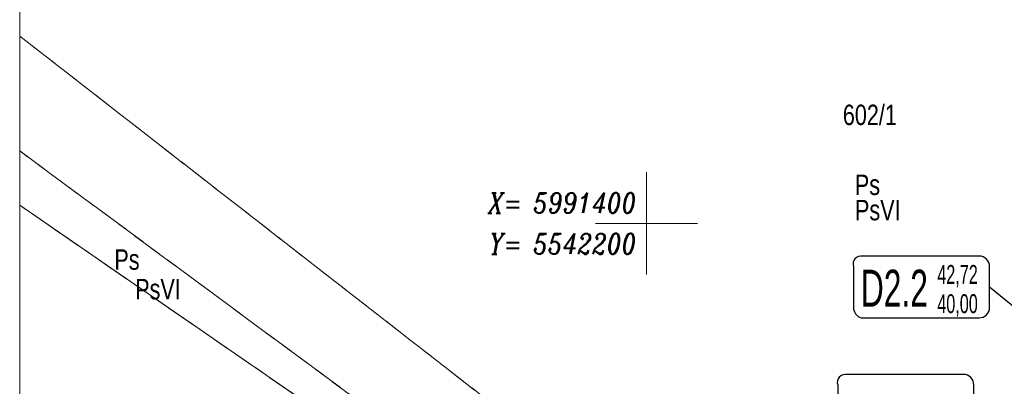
# Model space of a CAD drawing. Header units: metres. Extents: x 5542169 to 5542475, y 5991277 to 5991454.
# Tile 6 of 14: x 5542169 to 5542218, y 5991392 to 5991410. Entities that reach past the tile are written whole.
import ezdxf
from ezdxf.enums import TextEntityAlignment as Align
from ezdxf.lldxf.tags import DXFTag

# ---------------------------------------------------------------- set-up
doc = ezdxf.new("R2010")
doc.units = ezdxf.units.M
doc.header["$MEASUREMENT"] = 0
doc.linetypes.add('217-500', pattern=[2, -0.5, 1.5])
doc.layers.get('0').update_dxf_attribs({"lineweight": 18})
for name, color, linetype, lineweight in [('209-oznaczenie konturu klasyfikacyjnego', 3, 'Continuous', 18), ('210-oznaczenie konturu użytku gruntowego', 3, 'Continuous', 18), ('211-numer działki ewidencyjnej', 7, 'Continuous', 18), ('217-kontur klasyfikacyjny', 3, '217-500', 18), ('218-kontur użytku gruntowego', 3, '217-500', 18), ('219-działka ewidencyjna', 7, 'Continuous', 18), ('arkusz mapy', 7, 'Continuous', 18), ('opis krzyży', 7, 'Continuous', 18), ('Ramka', 7, 'Continuous', 18)]:
    doc.layers.add(name, color=color, linetype=linetype, lineweight=lineweight)
doc.layers.add('IS_Węzeł_sieci_kanalizacyjnej_-_opisy', color=7, linetype='Continuous')
doc.styles.get("Standard").update_dxf_attribs({"font": 'Working1250.shx', "width": 0.75})
doc.styles.add('Style-ITALIC_1250', font='ITALIC_1250.shx')
tags = doc.linetypes.add('SOLID', pattern=[10, 10, 0]).pattern_tags.tags
tags[6:7] = [DXFTag(74, 4), DXFTag(75, 0), DXFTag(340, '0'), DXFTag(46, 0.0), DXFTag(50, 0.0), DXFTag(44, 0.0), DXFTag(45, 0.0)]
tags[4:5] = [DXFTag(74, 4), DXFTag(75, 0), DXFTag(340, '0'), DXFTag(46, 0.0), DXFTag(50, 0.0), DXFTag(44, 0.0), DXFTag(45, 0.0)]

msp = doc.modelspace()

# ---------------------------------------------------------------- linework, layer by layer
at = {"color": 251}
for p, q in [((5542200, 5991397.5), (5542200, 5991402.5)), ((5542200, 5991397.5), (5542200, 5991402.5)), ((5542197.5, 5991400), (5542202.5, 5991400)), ((5542197.5, 5991400), (5542202.5, 5991400))]:
    msp.add_line(p, q, dxfattribs=at)
at = {"layer": '217-kontur klasyfikacyjny', "color": 251, "flags": 128}
for points in [[(5542169.337, 5991409.169), (5542204.21, 5991382.02)], [(5542204.21, 5991382.02), (5542169.337, 5991409.169)], [(5542169.337, 5991403.548), (5542203.52, 5991378.32)], [(5542203.52, 5991378.32), (5542169.337, 5991403.548)], [(5542169.337, 5991400.89), (5542195.99, 5991382.52)], [(5542195.99, 5991382.52), (5542169.337, 5991400.89)]]:
    msp.add_lwpolyline(points, dxfattribs=at)
at = {"layer": '218-kontur użytku gruntowego', "color": 251, "flags": 128}
for points in [[(5542169.337, 5991409.169), (5542204.21, 5991382.02)], [(5542204.21, 5991382.02), (5542169.337, 5991409.169)], [(5542169.337, 5991403.548), (5542203.52, 5991378.32)], [(5542203.52, 5991378.32), (5542169.337, 5991403.548)], [(5542169.337, 5991400.89), (5542195.99, 5991382.52)], [(5542195.99, 5991382.52), (5542169.337, 5991400.89)]]:
    msp.add_lwpolyline(points, dxfattribs=at)
at = {"layer": '219-działka ewidencyjna', "color": 251, "flags": 128}
msp.add_lwpolyline([(5542169.337, 5991400.89), (5542195.99, 5991382.52)], dxfattribs=at)
at = {"layer": 'arkusz mapy', "color": 251}
for p, q in [((5542200, 5991402.5), (5542200, 5991397.5)), ((5542197.5, 5991400), (5542202.5, 5991400))]:
    msp.add_line(p, q, dxfattribs=at)
at = {"layer": 'IS_Węzeł_sieci_kanalizacyjnej_-_opisy', "color": 7, "linetype": 'SOLID', "ltscale": 0.01}
msp.add_line((5542216.778, 5991396.891), (5542227.129, 5991388.477), dxfattribs=at)
for points in [[(5542210.504, 5991395.381), (5542216.275, 5991395.381, 0.414214), (5542216.778, 5991395.885), (5542216.778, 5991397.898, 0.414214), (5542216.275, 5991398.401), (5542210.562, 5991398.395, 0.576866), (5542210.118, 5991397.898), (5542210.118, 5991395.885, 0.329121), (5542210.504, 5991395.381)], [(5542209.736, 5991389.591), (5542215.508, 5991389.591, 0.414214), (5542216.011, 5991390.095), (5542216.011, 5991392.108, 0.414214), (5542215.508, 5991392.611), (5542209.795, 5991392.605, 0.576866), (5542209.351, 5991392.108), (5542209.351, 5991390.095, 0.329121), (5542209.736, 5991389.591)]]:
    msp.add_lwpolyline(points, format="xyb", dxfattribs=at)
at = {"layer": 'Ramka', "color": 251, "flags": 128}
msp.add_lwpolyline([(5542169.337, 5991438.054), (5542379.142, 5991438.054), (5542379.142, 5991279.267), (5542169.337, 5991279.267), (5542169.337, 5991438.054)], close=True, dxfattribs=at)

# ---------------------------------------------------------------- texts
at = {"layer": '209-oznaczenie konturu klasyfikacyjnego', "color": 251, "char_height": 1, "line_spacing_factor": 0.6}
for insert, attachment_point in [((5542210.197, 5991401.154), 1), ((5542174.988, 5991396.27), 7)]:
    msp.add_mtext('\\H1x;\\W0.79;PsVI', dxfattribs=dict(at, insert=insert, attachment_point=attachment_point))
at = {"layer": '210-oznaczenie konturu użytku gruntowego', "color": 251, "char_height": 1, "attachment_point": 7, "line_spacing_factor": 0.6}
for insert in [(5542210.191, 5991401.378), (5542173.969, 5991397.719)]:
    msp.add_mtext('\\H1x;\\W0.79;Ps', dxfattribs=dict(at, insert=insert))
at = {"layer": '211-numer działki ewidencyjnej', "color": 251, "insert": (5542209.602, 5991405.812), "char_height": 1, "attachment_point": 1, "line_spacing_factor": 0.6}
msp.add_mtext('\\H1x;\\W0.79;602/1', dxfattribs=at)
at = {"layer": 'IS_Węzeł_sieci_kanalizacyjnej_-_opisy', "color": 7, "linetype": 'SOLID', "ltscale": 0.01}
for s, insert, char_height, attachment_point in [('\\fArial Narrow|b0|i0;42,72', (5542214.222, 5991396.872), 0.9216, 7), ('\\fArial Narrow|b0|i0;D2.2', (5542213.763, 5991395.929), 1.8072, 9), ('\\fArial Narrow|b0|i0;40,00', (5542214.222, 5991396.534), 0.9216, 1)]:
    msp.add_mtext(s, dxfattribs=dict(at, insert=insert, char_height=char_height, attachment_point=attachment_point))
at = {"layer": 'opis krzyży', "color": 251, "style": 'Style-ITALIC_1250', "width": 0.8}
msp.add_text('X= 5991400', height=1, dxfattribs=at).set_placement((5542199.5, 5991400.5), align=Align.RIGHT)
msp.add_text('Y= 5542200', height=1, dxfattribs=at).set_placement((5542199.5, 5991399.5), align=Align.TOP_RIGHT)

doc.saveas('drawing.dxf')
